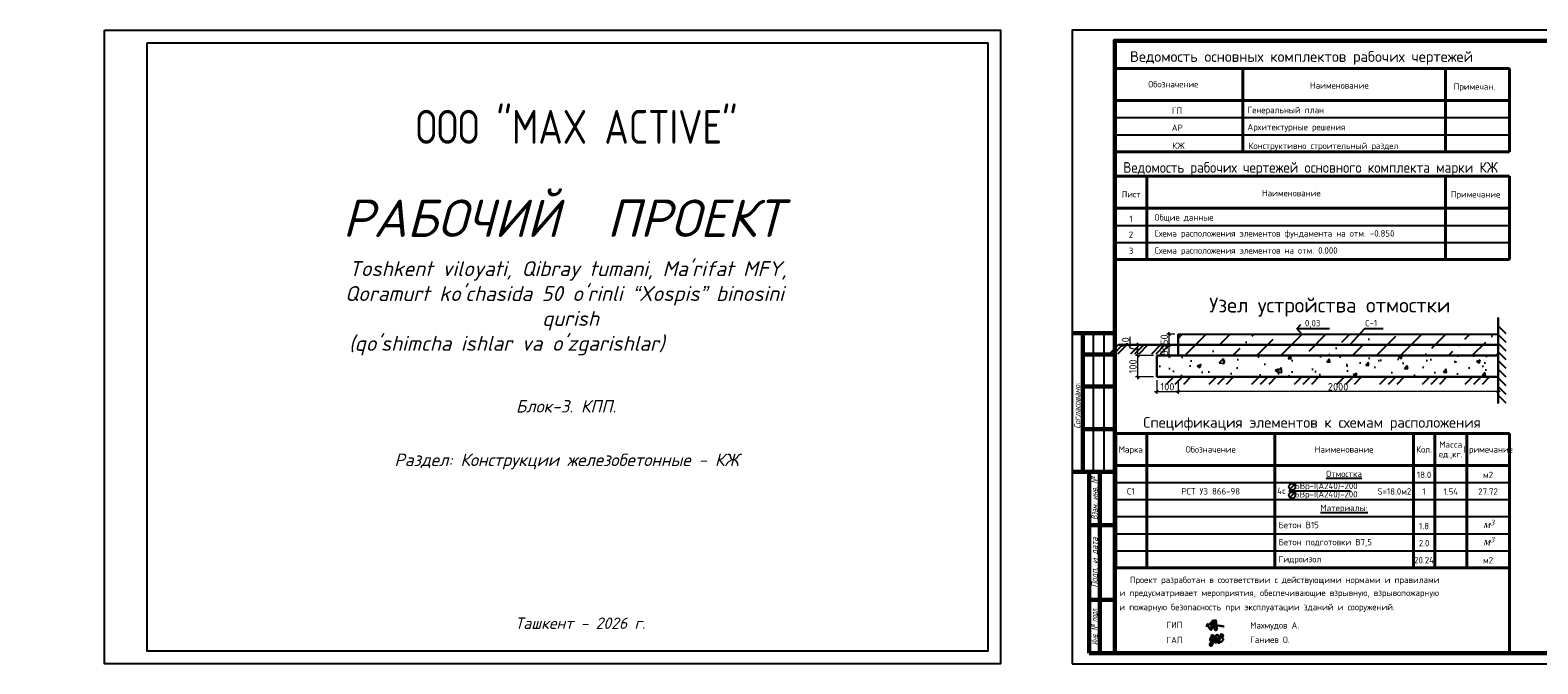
# Model space of a CAD drawing. Header units: millimetres. Extents: x 494616 to 29467618, y -815866 to -785734.
# Tile 1 of 21: x 494616 to 565285, y -815434 to -785734. Entities that reach past the tile are written whole.
import ezdxf
from ezdxf.enums import TextEntityAlignment as Align

# ---------------------------------------------------------------- set-up
doc = ezdxf.new("R2010")
doc.units = ezdxf.units.MM
doc.linetypes.add('CENTER', pattern=[50.8, 31.75, -6.35, 6.35, -6.35])
for name, color, linetype, lineweight in [('HVA. Текст (Text) RU.0', 7, 'Continuous', 13), ('Арматура', 30, 'Continuous', 30), ('размер', 92, 'Continuous', 20), ('Стена', 7, 'Continuous', 30), ('текст', 7, 'Continuous', 25)]:
    doc.layers.add(name, color=color, linetype=linetype, lineweight=lineweight)
doc.styles.add('GOST 2.304', font='CS_Gost2304.shx', dxfattribs={"oblique": 15})
doc.styles.add('GOST_R', font='times.ttf')
doc.styles.add('SPDS1', font='spds.shx', dxfattribs={"width": 0.8})
doc.styles.get("Standard").update_dxf_attribs({"font": 'arial.ttf'})
doc.styles.add('style1', font='isocpeui.ttf', dxfattribs={"height": 80})
doc.styles.add('style4', font='isocpeur.ttf', dxfattribs={"height": 350})
doc.dimstyles.new('1-10', dxfattribs={"dimtxt": 350, "dimasz": 120, "dimexe": 100, "dimexo": 150, "dimgap": 50, "dimtad": 1, "dimdec": 0, "dimlfac": 0.1, "dimtxsty": 'Standard', "dimblk": 'OBLIQUE', "dimcen": 250, "dimdle": 100, "dimclrd": 256, "dimclre": 256, "dimclrt": 256, "dimadec": 0, "dimazin": 0, "dimtfac": 1, "dimtdec": 0, "dimtmove": 1, "dimatfit": 3, "dimldrblk": 'DOTSMALL', "dimfxl": 0, "dimlwd": 5, "dimlwe": 5, "dimarcsym": 0})

# ---------------------------------------------------------------- blocks, each defined once
blk = doc.blocks.new('*U995')
at = {"color": 13, "linetype": 'Continuous', "lineweight": 60}
for p, q in [((-400, 155), (-420, 155)), ((-415, 90), (-415, 155)), ((-415, 145), (-400, 145)), ((-415, 130), (-400, 130)), ((-415, 110), (-400, 110)), ((-420, 90), (-400, 90)), ((-412, 5), (-412, 90)), ((-407, 5), (-407, 90)), ((-412, 65), (-400, 65)), ((-180, 60), (-180, 35)), ((-170, 60), (-170, 5)), ((-160, 60), (-160, 35)), ((-150, 60), (-150, 5)), ((-135, 60), (-135, 5)), ((-125, 5), (-125, 59.99)), ((-125, 50), (-5, 50)), ((-190, 40), (-125, 40)), ((-412, 30), (-400, 30)), ((-190, 35), (-5, 35)), ((-55, 5), (-55, 35)), ((-55, 35), (-55, 5)), ((-55, 30), (-5, 30)), ((-40, 35), (-40, 20)), ((-25, 35), (-25, 20)), ((-125, 20), (-5, 20)), ((-400, 5), (-412, 5))]:
    blk.add_line(p, q, dxfattribs=at)
at = {"color": 0, "linetype": 'Continuous', "lineweight": -2}
for p, q in [((-410, 90), (-410, 155)), ((-405, 90), (-405, 155)), ((-190, 55), (-125, 55)), ((-190, 50), (-125, 50)), ((-190, 45), (-125, 45)), ((-190, 30), (-125, 30)), ((-190, 25), (-125, 25)), ((-190, 20), (-125, 20)), ((-190, 15), (-125, 15)), ((-190, 10), (-125, 10))]:
    blk.add_line(p, q, dxfattribs=at)
blk.add_lwpolyline([(-420, 0), (0, 0), (0, 297), (-420, 297), (-420, 0)], dxfattribs=at)
at = {"color": 13, "linetype": 'Continuous', "lineweight": 60}
blk.add_lwpolyline([(-400, 5), (-5, 5), (-5, 292), (-400, 292), (-400, 5)], dxfattribs=at)
blk.add_lwpolyline([(-5, 5), (-190, 5), (-190, 60), (-5, 60)], close=True, dxfattribs=at)
at = {"color": 0, "linetype": 'Continuous', "lineweight": -2, "style": 'GOST 2.304', "oblique": 15}
blk.add_text('Согласовано:', height=3, rotation=90, dxfattribs=at).set_placement((-416.12, 110.16))
for s, rotation, width, p in [('Взам. инв. №', 90, 0.8, (-409.5, 77.5)), ('Инв. № подл.', 90.7, 0.7, (-409.5, 17.5))]:
    blk.add_text(s, height=3, rotation=rotation, dxfattribs=dict(at, width=width)).set_placement(p, align=Align.MIDDLE_CENTER)
blk.add_text('Подп. и дата', height=3, rotation=90, dxfattribs=at).set_placement((-409.5, 47.5), align=Align.MIDDLE_CENTER)
for s, p in [('Изм.', (-185, 37.5)), ('Лист', (-165, 37.5)), ('Подп.', (-142.5, 37.5)), ('Стадия', (-47.5, 32.5)), ('Лист', (-32.5, 32.5)), ('Листов', (-15, 32.5))]:
    blk.add_text(s, height=2.5, dxfattribs=at).set_placement(p, align=Align.MIDDLE_CENTER)
at = {"color": 0, "linetype": 'Continuous', "lineweight": -2, "style": 'GOST 2.304', "oblique": 15, "width": 0.647487}
blk.add_text('Кол. уч.', height=2.5, dxfattribs=at).set_placement((-179.6, 36.13), (-170.35, 36.13), align=Align.FIT)
at = {"color": 0, "linetype": 'Continuous', "lineweight": -2, "style": 'GOST 2.304', "oblique": 15}
for s, width, p in [('N%%d док.', 0.8, (-155, 37.5)), ('Дата', 0.9, (-130, 37.5))]:
    blk.add_text(s, height=2.5, dxfattribs=dict(at, width=width)).set_placement(p, align=Align.MIDDLE_CENTER)
blk.add_text('Формат', height=2.5, dxfattribs=at).set_placement((-21.19, 1.25), align=Align.RIGHT)
for tag, p in [('ДАТА_С7', (-410.8, 275.6)), ('ДАТА_С8', (-405.8, 275.6)), ('ДАТА_С9', (-400.8, 275.6)), ('ФАМИЛИЯ_С7', (-410.8, 240.6)), ('ФАМИЛИЯ_С8', (-405.8, 240.6)), ('ФАМИЛИЯ_С9', (-400.8, 240.6)), ('ДОЛЖНОСТЬ_С7', (-410.8, 220.6)), ('ДОЛЖНОСТЬ_С8', (-405.8, 220.6)), ('ДОЛЖНОСТЬ_С9', (-400.8, 220.6)), ('ДАТА_С4', (-410.8, 210.6)), ('ДАТА_С5', (-405.8, 210.6)), ('ДАТА_С6', (-400.8, 210.6)), ('ФАМИЛИЯ_С4', (-410.8, 175.6)), ('ФАМИЛИЯ_С5', (-405.8, 175.6)), ('ФАМИЛИЯ_С6', (-400.8, 175.6)), ('ДОЛЖНОСТЬ_С4', (-410.8, 155.6)), ('ДОЛЖНОСТЬ_С5', (-405.8, 155.6)), ('ДОЛЖНОСТЬ_С6', (-400.8, 155.6)), ('ДАТА_С1', (-410.8, 145.6)), ('ДАТА_С2', (-405.8, 145.6)), ('ДАТА_С3', (-400.8, 145.6)), ('ФАМИЛИЯ_С1', (-410.8, 110.6)), ('ФАМИЛИЯ_С2', (-405.8, 110.6)), ('ФАМИЛИЯ_С3', (-400.8, 110.6)), ('ДОЛЖНОСТЬ_С1', (-410.8, 90.6)), ('ДОЛЖНОСТЬ_С2', (-405.8, 90.6)), ('ДОЛЖНОСТЬ_С3', (-400.8, 90.6))]:
    blk.add_attdef(tag, p, '', height=2.5, rotation=90, dxfattribs=at)
for tag, p in [('ИЗМЕНЕНИЕ4', (-185, 55.95)), ('УЧАСТОК4', (-175, 55.95)), ('ЛИСТ4', (-165, 55.95)), ('ДОК4', (-155, 55.95)), ('ИЗМЕНЕНИЕ3', (-185, 50.95)), ('УЧАСТОК3', (-175, 50.95)), ('ЛИСТ3', (-165, 50.95)), ('ДОК3', (-155, 50.95)), ('ИЗМЕНЕНИЕ2', (-185, 45.95)), ('ИЗМЕНЕНИЕ1', (-185, 40.95)), ('УЧАСТОК2', (-175, 45.95)), ('УЧАСТОК1', (-175, 40.95)), ('ЛИСТ2', (-165, 45.95)), ('ЛИСТ1', (-165, 40.95)), ('ДОК2', (-155, 45.95)), ('ДОК1', (-155, 40.95)), ('НАИМЕНОВАНИЕ1', (-66.57, 45.54)), ('НАИМЕНОВАНИЕ2', (-66.57, 41.18)), ('НАИМЕНОВАНИЕ3', (-66.57, 36.94)), ('СООРУЖЕНИЕ1', (-89.86, 30.35)), ('СООРУЖЕНИЕ2', (-89.86, 25.99)), ('СООРУЖЕНИЕ3', (-89.86, 21.75)), ('НАИМЕНОВАНИЕ_ЛИСТА1', (-90.36, 15.32)), ('НАИМЕНОВАНИЕ_ЛИСТА2', (-90.36, 10.97)), ('НАИМЕНОВАНИЕ_ЛИСТА3', (-90.36, 6.72))]:
    blk.add_attdef(tag, text='', height=2.5, dxfattribs=at).set_placement(p, align=Align.CENTER)
at = {"color": 0, "linetype": 'Continuous', "lineweight": -2, "style": 'GOST 2.304', "oblique": 15, "flags": 8}
for tag, p in [('ДАТА10', (-130.07, 55.83)), ('ДАТА9', (-130.07, 50.83)), ('ДАТА8', (-130.07, 45.83)), ('ДАТА7', (-130.07, 40.83)), ('ДАТА6', (-130.07, 30.83)), ('ДАТА5', (-130.07, 25.83)), ('ДАТА4', (-130.07, 20.83)), ('ДАТА3', (-130.07, 15.83)), ('ДАТА2', (-130.07, 10.83)), ('ДАТА1', (-130.07, 5.83))]:
    blk.add_attdef(tag, text='', height=2.5, dxfattribs=at).set_placement(p, align=Align.CENTER)
at = {"color": 0, "linetype": 'Continuous', "lineweight": -2, "style": 'GOST 2.304', "oblique": 15}
blk.add_attdef('!ШИФР', text='', height=5, dxfattribs=at).set_placement((-60.29, 52.75), align=Align.RIGHT)
for tag, p, height in [('!РАЗДЕЛ', (-60.07, 52.75), 5), ('ДОЛЖНОСТЬ6', (-188.95, 30.95), 2.5), ('ДОЛЖНОСТЬ5', (-188.95, 25.95), 2.5), ('ФАМИЛИЯ6', (-168.95, 30.95), 2.5), ('ФАМИЛИЯ5', (-168.95, 25.95), 2.5), ('ДОЛЖНОСТЬ4', (-188.95, 20.95), 2.5), ('ФАМИЛИЯ4', (-168.95, 20.95), 2.5), ('ДОЛЖНОСТЬ3', (-188.95, 15.95), 2.5), ('ФАМИЛИЯ3', (-168.95, 15.95), 2.5), ('ДОЛЖНОСТЬ2', (-188.95, 10.95), 2.5), ('ДОЛЖНОСТЬ1', (-188.95, 5.95), 2.5), ('ФАМИЛИЯ2', (-168.95, 10.95), 2.5), ('ФАМИЛИЯ1', (-168.95, 5.95), 2.5)]:
    blk.add_attdef(tag, p, '', height=height, dxfattribs=at)
for tag, p in [('!СТАДИЯ', (-47.46, 25)), ('!НОМЕР', (-32.5, 25)), ('КОЛИЧЕСТВО_ЛИСТОВ', (-15, 25)), ('КОЛИЧЕСТВО_ЛИСТОВ', (-19.29, 13.01))]:
    blk.add_attdef(tag, text='', height=2.5, dxfattribs=at).set_placement(p, align=Align.MIDDLE_CENTER)
at = {"color": 0, "linetype": 'Continuous', "lineweight": -2, "style": 'GOST 2.304', "oblique": 15, "flags": 8}
blk.add_attdef('!ФОРМАТ', (-19.5, 1.25), '', height=2.5, dxfattribs=at)
blk = doc.blocks.new('*U858')
at = {"color": 0, "lineweight": -2}
for p, q in [((0, -406), (354, -759)), ((0, -812), (354, -1165)), ((0, -1217), (354, -1571)), ((0, -1623), (354, -1977)), ((0, -2029), (354, -2382)), ((0, -2435), (354, -2788)), ((0, -2840), (354, -3194)), ((0, -3246), (354, -3600)), ((0, -3652), (354, -4005))]:
    blk.add_line(p, q, dxfattribs=at)
blk = doc.blocks.new('A$C42D14D62')
at = {"color": 0, "style": 'GOST_R', "oblique": 15}
for s, height, p in [('м', 350, (0, 3)), ('3', 250, (331, 142))]:
    blk.add_text(s, height=height, dxfattribs=at).set_placement(p)
blk = doc.blocks.new('_Oblique')
at = {"color": 0, "linetype": 'ByBlock', "lineweight": -2}
blk.add_line((-0.5, -0.5), (0.5, 0.5), dxfattribs=at)
blk = doc.blocks.new('*D990')
at = {"layer": 'Defpoints', "color": 0, "lineweight": 20, "ltscale": 10, "transparency": 16777216}
for p in [(546532, -800990), (547423, -800990), (547423, -801990)]:
    blk.add_point(p, dxfattribs=at)
at = {"layer": 'размер', "lineweight": 5, "ltscale": 10, "transparency": 16777216}
for p, q in [((547273, -800990), (546432, -800990)), ((546532, -802090), (546532, -800890)), ((547273, -801990), (546432, -801990))]:
    blk.add_line(p, q, dxfattribs=at)
at = {"layer": 'размер', "lineweight": 5, "ltscale": 10, "transparency": 16777216, "xscale": 120, "yscale": 120, "zscale": 120}
for p, rotation in [((546532, -800990), 90), ((546532, -801990), 270)]:
    blk.add_blockref('_Oblique', p, dxfattribs=dict(at, rotation=rotation))
at = {"layer": 'размер', "ltscale": 10, "transparency": 16777216, "insert": (546307, -801490), "char_height": 350, "attachment_point": 5, "rotation": 90, "style": 'style4'}
blk.add_mtext('100', dxfattribs=at)
blk = doc.blocks.new('_DotSmall')
at = {"color": 0, "linetype": 'ByBlock', "const_width": 0.5}
blk.add_lwpolyline([(-0.0625, 0, 1), (0.0625, 0, 1)], format="xyb", close=True, dxfattribs=at)
blk = doc.blocks.new('*D991')
at = {"layer": 'Defpoints', "color": 0, "lineweight": 20, "ltscale": 10, "transparency": 16777216}
for p in [(546532, -800490), (549177, -800490), (547423, -800990)]:
    blk.add_point(p, dxfattribs=at)
at = {"layer": 'размер', "lineweight": 5, "ltscale": 10, "transparency": 16777216}
for p, q in [((546182, -800635), (546182, -800115)), ((546532, -800740), (546182, -800635)), ((549027, -800490), (546432, -800490)), ((546532, -801090), (546532, -800390)), ((547273, -800990), (546432, -800990))]:
    blk.add_line(p, q, dxfattribs=at)
at = {"layer": 'размер', "lineweight": 5, "ltscale": 10, "transparency": 16777216, "xscale": 120, "yscale": 120, "zscale": 120}
for p, rotation in [((546532, -800490), 90), ((546532, -800990), 270)]:
    blk.add_blockref('_Oblique', p, dxfattribs=dict(at, rotation=rotation))
at = {"layer": 'размер', "ltscale": 10, "transparency": 16777216, "insert": (545957, -800375), "char_height": 350, "attachment_point": 5, "rotation": 90, "style": 'style4'}
blk.add_mtext('50', dxfattribs=at)
blk = doc.blocks.new('*D992')
at = {"layer": 'Defpoints', "color": 0, "lineweight": 20, "ltscale": 10, "transparency": 16777216}
for p in [(548001, -800490), (548423, -800490), (548423, -800990)]:
    blk.add_point(p, dxfattribs=at)
at = {"layer": 'размер', "lineweight": 5, "ltscale": 10, "transparency": 16777216}
for p, q in [((548273, -800490), (547901, -800490)), ((548001, -801090), (548001, -800390)), ((548273, -800990), (547901, -800990))]:
    blk.add_line(p, q, dxfattribs=at)
at = {"layer": 'размер', "lineweight": 5, "ltscale": 10, "transparency": 16777216, "xscale": 120, "yscale": 120, "zscale": 120}
for p, rotation in [((548001, -800490), 90), ((548001, -800990), 270)]:
    blk.add_blockref('_Oblique', p, dxfattribs=dict(at, rotation=rotation))
at = {"layer": 'размер', "ltscale": 10, "transparency": 16777216, "insert": (547776, -800740), "char_height": 350, "attachment_point": 5, "rotation": 90, "style": 'style4'}
blk.add_mtext('50', dxfattribs=at)
blk = doc.blocks.new('*D993')
at = {"layer": 'Defpoints', "color": 0, "lineweight": 20, "ltscale": 10, "transparency": 16777216}
for p in [(548001, -799990), (548423, -799990), (548423, -800490)]:
    blk.add_point(p, dxfattribs=at)
at = {"layer": 'размер', "lineweight": 5, "ltscale": 10, "transparency": 16777216}
for p, q in [((548001, -800590), (548001, -799890)), ((548273, -799990), (547901, -799990)), ((548273, -800490), (547901, -800490))]:
    blk.add_line(p, q, dxfattribs=at)
at = {"layer": 'размер', "lineweight": 5, "ltscale": 10, "transparency": 16777216, "xscale": 120, "yscale": 120, "zscale": 120}
for p, rotation in [((548001, -799990), 90), ((548001, -800490), 270)]:
    blk.add_blockref('_Oblique', p, dxfattribs=dict(at, rotation=rotation))
at = {"layer": 'размер', "ltscale": 10, "transparency": 16777216, "insert": (547776, -800240), "char_height": 350, "attachment_point": 5, "rotation": 90, "style": 'style4'}
blk.add_mtext('50', dxfattribs=at)
blk = doc.blocks.new('*D994')
at = {"layer": 'Defpoints', "color": 0, "lineweight": 20, "ltscale": 10, "transparency": 16777216}
for p in [(548423, -801990), (563423, -801990), (548423, -802674)]:
    blk.add_point(p, dxfattribs=at)
at = {"layer": 'размер', "lineweight": 5, "ltscale": 10, "transparency": 16777216}
for p, q in [((563523, -802674), (548323, -802674)), ((548423, -802140), (548423, -802774)), ((563423, -802140), (563423, -802774))]:
    blk.add_line(p, q, dxfattribs=at)
at = {"layer": 'размер', "lineweight": 5, "ltscale": 10, "transparency": 16777216, "xscale": 120, "yscale": 120, "zscale": 120, "rotation": 180}
blk.add_blockref('_Oblique', (548423, -802674), dxfattribs=at)
at = {"layer": 'размер', "lineweight": 5, "ltscale": 10, "transparency": 16777216, "xscale": 120, "yscale": 120, "zscale": 120}
blk.add_blockref('_Oblique', (563423, -802674), dxfattribs=at)
at = {"layer": 'размер', "ltscale": 10, "transparency": 16777216, "insert": (555923, -802449), "char_height": 350, "attachment_point": 5, "style": 'style4'}
blk.add_mtext('2000', dxfattribs=at)
blk = doc.blocks.new('*D989')
at = {"layer": 'Defpoints', "color": 0, "lineweight": 20, "ltscale": 10, "transparency": 16777216}
for p in [(547423, -801990), (548423, -801990), (548423, -802674)]:
    blk.add_point(p, dxfattribs=at)
at = {"layer": 'размер', "lineweight": 5, "ltscale": 10, "transparency": 16777216}
for p, q in [((547323, -802674), (548523, -802674)), ((547423, -802140), (547423, -802774)), ((548423, -802140), (548423, -802774))]:
    blk.add_line(p, q, dxfattribs=at)
at = {"layer": 'размер', "lineweight": 5, "ltscale": 10, "transparency": 16777216, "xscale": 120, "yscale": 120, "zscale": 120, "rotation": 180}
blk.add_blockref('_Oblique', (547423, -802674), dxfattribs=at)
at = {"layer": 'размер', "lineweight": 5, "ltscale": 10, "transparency": 16777216, "xscale": 120, "yscale": 120, "zscale": 120}
blk.add_blockref('_Oblique', (548423, -802674), dxfattribs=at)
at = {"layer": 'размер', "ltscale": 10, "transparency": 16777216, "insert": (547923, -802449), "char_height": 350, "attachment_point": 5, "style": 'style4'}
blk.add_mtext('100', dxfattribs=at)
blk = doc.blocks.new('*U859')
at = {"color": 0, "lineweight": -2}
for p, q in [((-15200, 0), (-15554, -354)), ((-14800, 0), (-15154, -354)), ((-14400, 0), (-14754, -354)), ((-13200, 0), (-13554, -354)), ((-12800, 0), (-13154, -354)), ((-12400, 0), (-12754, -354)), ((-11200, 0), (-11554, -354)), ((-10800, 0), (-11154, -354)), ((-10400, 0), (-10754, -354)), ((-9200, 0), (-9554, -354)), ((-8800, 0), (-9154, -354)), ((-8400, 0), (-8754, -354)), ((-7200, 0), (-7554, -354)), ((-6800, 0), (-7154, -354)), ((-6400, 0), (-6754, -354)), ((-5200, 0), (-5554, -354)), ((-4800, 0), (-5154, -354)), ((-4400, 0), (-4754, -354)), ((-3200, 0), (-3554, -354)), ((-2800, 0), (-3154, -354)), ((-2400, 0), (-2754, -354)), ((-1200, 0), (-1554, -354)), ((-800, 0), (-1154, -354)), ((-400, 0), (-754, -354))]:
    blk.add_line(p, q, dxfattribs=at)
blk = doc.blocks.new('*U860')
at = {"color": 0, "lineweight": -2}
for p, q in [((-2385, 0), (-2810, -424)), ((-2186, 0), (-2611, -424)), ((-1988, 0), (-2412, -424)), ((-1391, 0), (-1816, -424)), ((-1193, 0), (-1617, -424)), ((-994, 0), (-1418, -424)), ((-398, 0), (-822, -424)), ((-199, 0), (-623, -424)), ((0, 0), (-424, -424))]:
    blk.add_line(p, q, dxfattribs=at)
blk = doc.blocks.new('A$C4c4061ee')
at = {"color": 184, "lineweight": 30}
blk.add_spline([(-39.7, -7.1), (-36.8, 4), (-34, 7.9), (-31.2, -0.1), (-24.1, -16.2), (-16.7, -23.5), (-13.9, -23.5), (-12.5, -17.9), (-12.5, 12.7), (-8.3, 24.8), (-4.4, 27), (-3.4, 21.4), (-5.7, 12.9), (-4.4, 8), (-4.4, -10), (-2, -12.6), (3.3, -10), (9.6, 6.1), (12.6, 19.5), (7.6, 28.9), (4.7, 26.6), (2.4, 16.6), (1.1, -1.2), (2.9, -14.2), (6.8, -24.8), (10.9, -24.8), (15, -21.3), (16.5, -17.2), (16.5, -9.9), (12, 2), (5.9, 7.4), (-2.7, 10.3), (-10, 12.1), (-17, 12.1), (-21.5, 11.2), (-22.5, 7.7), (-20, 5.4), (-14, 3.7), (-0.7, 1.8), (11, 0.5), (22.2, -1.2), (37.6, -2.6), (43.5, -3.6), (49.3, -4.5), (54.9, -6.4)], degree=3, dxfattribs=at)
blk = doc.blocks.new('Odil Ganiyev')
at = {"color": 184, "lineweight": 30}
for points, knots in [([(278093, -189111), (278063, -189124), (277979, -189180), (277976, -189469), (278121, -189357), (278159, -189260), (278167, -189222)], [0, 0, 0, 0, 84.01965, 319.3343, 434.006974, 519.963926, 519.963926, 519.963926, 519.963926]), ([(278167, -189222), (278181, -189151), (278171, -189084), (278111, -189103), (278093, -189111)], [526.826092, 526.826092, 526.826092, 526.826092, 665.559085, 706.396126, 706.396126, 706.396126, 706.396126]), ([(278396, -189316), (278466, -189243), (278495, -189145), (278487, -189009), (278378, -188944), (278332, -188998), (278319, -189020), (278305, -189050), (278280, -189134), (278300, -189288), (278388, -189386)], [0, 0, 0, 0, 210.331661, 341.544209, 437.993539, 521.209993, 521.209993, 521.209993, 602.643394, 823.015149, 823.015149, 823.015149, 823.015149]), ([(278617, -189118), (278680, -189058), (278780, -189127), (278817, -189262), (278675, -189400), (278595, -189412), (278531, -189410)], [498.211239, 498.211239, 498.211239, 498.211239, 560.962433, 628.560844, 789.184895, 992.203079, 992.203079, 992.203079, 992.203079]), ([(278604, -188939), (278630, -188908), (278658, -188890), (278746, -188897), (278776, -188980), (278743, -189054), (278691, -189101), (278617, -189118)], [0, 0, 0, 0, 59.301687, 137.83445, 232.671471, 306.955654, 371.443461, 371.443461, 371.443461, 371.443461])]:
    blk.add_open_spline(points, degree=3, knots=knots, dxfattribs=at)
for points in [[(278174, -189155), (278173, -189633), (278135, -189699), (278036, -189702), (278008, -189605), (278074, -189469), (278128, -189405), (278218, -189288)], [(278009, -189095), (278081, -189029), (278139, -189055), (278204, -188993)], [(278213, -189509), (278316, -189388), (278340, -189483), (278421, -189425), (278521, -189382)], [(278218, -189288), (278220, -189298), (278251, -189229), (278258, -189294), (278315, -189206), (278295, -189231), (278320, -189288), (278380, -189198), (278355, -189239), (278384, -189286), (278449, -189192), (278428, -189223), (278438, -189281), (278515, -189197), (278494, -189208), (278505, -189282), (278604, -188932), (278563, -189514)]]:
    blk.add_spline(points, degree=3, dxfattribs=at)

msp = doc.modelspace()

# ---------------------------------------------------------------- hatches: boundary and pattern name
at = {"ltscale": 10}
h = msp.add_hatch(dxfattribs=at)
h.set_pattern_fill('ANSI36', color=0, scale=250)
h.set_pattern_definition([(45, (-449123.9, 1359950.4), (420.9495, 1543.48152), [1984.375, -396.875, 0, -396.875])])
h.paths.add_polyline_path([(563422.693, -800989.796), (563422.693, -799989.796), (548422.693, -799989.796), (548422.693, -800989.796)])
h = msp.add_hatch(dxfattribs=at)
h.set_pattern_fill('AR-CONC', color=0, scale=10)
h.set_pattern_definition([(50, (-449124, 1359950.4), (1821.8467, -159.3909), [190.5, -2095.5]), (355, (-449124, 1359950.4), (-352.4342, 1910.5685), [152.4, -1676.4058]), (100.451445, (-448972.1, 1359937), (1469.4125, 1751.1775), [161.9001, -1780.9024]), (46.1842, (-449124, 1360458.4), (2710.7904, -420.4233), [285.75, -3143.25]), (96.63556, (-448898, 1360423.3), (2374.0413, 2474.2612), [242.8502, -2671.356]), (351.18415, (-449124, 1360458.4), (2374.0413, 2474.2612), [228.5997, -2514.5973]), (21, (-448870, 1360331.4), (1516.1439, -1022.652), [190.5, -2095.5]), (326, (-448870, 1360331.4), (618.0203, 1841.8797), [152.4, -1676.4]), (71.451445, (-448743.6, 1360246.1), (2134.1642, 819.2277), [161.9001, -1780.8994]), (37.5, (-449123.94, 1359950.37), (30.88603, 845.55039), [0, -1656.08, 0, -1701.8, 0, -1682.75]), (7.5, (-449123.9, 1359950.4), (668.19663, 1001.80575), [0, -970.28, 0, -1617.98, 0, -641.35]), (327.5, (-449690.36, 1359950.4), (1355.90595, -57.28744), [0, -635, 0, -1981.2, 0, -2628.9]), (317.5, (-449944.4, 1359950.4), (1481.2918, 254.2649), [0, -825.5, 0, -1315.72, 0, -1866.9])])
h.paths.add_polyline_path([(563422.693, -801989.796), (563422.693, -800989.796), (547422.693, -800989.796), (547422.693, -801989.796)])

# ---------------------------------------------------------------- linework, layer by layer
at = {"color": 0, "ltscale": 100}
for p, q in [((553986.651, -799731.98), (554182.319, -799536.312)), ((555516.208, -799731.98), (553986.651, -799731.98)), ((553986.651, -799731.98), (554182.319, -799927.648))]:
    msp.add_line(p, q, dxfattribs=at)
msp.add_lwpolyline([(498100.009, -785734.205), (540104.295, -785734.205), (540104.295, -815434.205), (498100.009, -815434.205), (498100.009, -785734.205)])
msp.add_lwpolyline([(500100.009, -786334.205), (539500.009, -786334.205), (539500.009, -814834.205), (500100.009, -814834.205)], close=True)
at = {"layer": 'Арматура', "color": 0, "ltscale": 10}
msp.add_line((548422.693, -800489.796), (563422.693, -800489.796), dxfattribs=at)
at = {"layer": 'Стена', "color": 0, "lineweight": 30, "ltscale": 10}
for p, q in [((563422.693, -803239.952), (563422.693, -799193.781)), ((563422.693, -800489.796), (545616.174, -800489.796)), ((548422.693, -799989.796), (548422.693, -800989.796)), ((563422.693, -800005.324), (548422.693, -799989.796)), ((563422.693, -800989.796), (547422.693, -800989.796)), ((547422.693, -800989.796), (547422.693, -801989.796)), ((563422.693, -801989.796), (547422.693, -801989.796))]:
    msp.add_line(p, q, dxfattribs=at)
at = {"layer": 'текст', "color": 0, "linetype": 'Continuous', "lineweight": 40}
for p, q in [((545451.375, -787535.226), (563951.375, -787535.226)), ((551451.375, -787535.226), (551451.375, -791435.226)), ((560951.375, -787535.226), (560951.375, -791435.226)), ((563951.375, -787535.226), (563951.375, -791435.226)), ((545451.375, -789035.226), (563951.375, -789035.226)), ((545451.375, -791435.226), (563951.375, -791435.226)), ((545451.375, -792582.552), (563951.375, -792582.552)), ((546951.375, -792582.552), (546951.375, -796482.552)), ((560951.375, -792582.552), (560951.375, -796482.552)), ((563951.375, -792582.552), (563951.375, -796482.552)), ((545451.375, -794082.552), (563951.375, -794082.552)), ((545451.375, -796482.552), (563951.375, -796482.552)), ((563951.375, -810934.206), (545451.375, -810934.206)), ((563951.375, -810934.206), (563951.375, -814934.206))]:
    msp.add_line(p, q, dxfattribs=at)
at = {"layer": 'текст', "color": 0}
for p, q in [((545451.375, -789835.226), (563951.375, -789835.226)), ((545451.375, -790635.226), (563951.375, -790635.226)), ((545451.375, -794882.552), (563951.375, -794882.552)), ((545451.375, -795682.552), (563951.375, -795682.552)), ((545451.375, -806934.206), (563951.375, -806934.206)), ((553905.45, -806995.468), (553622.464, -807278.454)), ((545451.375, -807734.206), (563951.375, -807734.206)), ((553616.803, -807331.152), (556503.971, -807331.152)), ((553905.45, -807389.814), (553622.464, -807672.8)), ((545451.375, -808534.206), (563951.375, -808534.206)), ((545451.375, -809334.206), (563951.375, -809334.206)), ((545451.375, -810134.206), (563951.375, -810134.206))]:
    msp.add_line(p, q, dxfattribs=at)
at = {"layer": 'текст', "color": 0, "lineweight": 40}
for p, q in [((545451.375, -804634.206), (563951.375, -804634.206)), ((545500.965, -804634.206), (545500.965, -810934.206)), ((546951.375, -804634.206), (546951.375, -810934.206)), ((552951.375, -804634.206), (552951.375, -810934.206)), ((559451.375, -804634.206), (559451.375, -810934.206)), ((560451.375, -804634.206), (560451.375, -810934.206)), ((561951.375, -804634.206), (561951.375, -810934.206)), ((563951.375, -804634.206), (563951.375, -810934.206)), ((545451.375, -806134.206), (563951.375, -806134.206)), ((545451.375, -810934.206), (563951.375, -810934.206))]:
    msp.add_line(p, q, dxfattribs=at)
at = {"layer": 'текст', "color": 0, "ltscale": 500}
msp.add_lwpolyline([(558026.706, -799726.606), (557160.47, -799726.606), (556475.299, -800489.796)], dxfattribs=at)
at = {"layer": 'текст', "color": 0}
for centre in [(553763.957, -807136.961), (553763.957, -807531.307)]:
    msp.add_circle(centre, 150.101, dxfattribs=at)

# ---------------------------------------------------------------- block references
ref = msp.add_blockref('*U995', (585451.375, -815434.206), dxfattribs=dict(xscale=100, yscale=100, zscale=100))
ref.add_attrib('!ФОРМАТ', 'A3', (583501.375, -815309.206), dxfattribs={"color": 0, "linetype": 'Continuous', "lineweight": -2, "height": 250, "style": 'GOST 2.304', "oblique": 15})
at = {"color": 0}
for name, p in [('*U858', (563422.693, -799193.781)), ('*U860', (548001.446, -800489.796)), ('*U859', (563422.693, -801989.796))]:
    msp.add_blockref(name, p, dxfattribs=at)
at = {"xscale": 8.662286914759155, "yscale": 8.662286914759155, "zscale": 8.662286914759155}
msp.add_blockref('A$C4c4061ee', (550102.659, -813633.84), dxfattribs=at)
at = {"xscale": 0.7425847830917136, "yscale": 0.7425847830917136, "zscale": 0.7425847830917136, "rotation": 351.5695638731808}
msp.add_blockref('Odil Ganiyev', (366336.664, -644958.704), dxfattribs=at)
at = {"layer": 'текст', "color": 0}
for p in [(562717.274, -809077.34), (562717.274, -809877.34)]:
    msp.add_blockref('A$C42D14D62', p, dxfattribs=at)

# ---------------------------------------------------------------- texts
at = {"style": 'style1'}
for s, height, p in [('РАБОЧИЙ  ПРОЕКТ', 1750.10749, (509257.472, -795424.495)), ('Раздел: Конструкции железобетонные - КЖ', 583.36916, (511692.377, -806165.231)), ('Ташкент - 2026 г.', 534.75507, (517348.229, -813796.721))]:
    msp.add_text(s, height=height, dxfattribs=at).set_placement(p)
at = {"color": 1, "lineweight": 50, "insert": (505861.516, -802562.637), "char_height": 2.5, "attachment_point": 1}
msp.add_mtext_dynamic_manual_height_columns('{\\fCalibri|b0|i0|c204|p34;\\H0.91667x;\\C256;"Строительство «Хосписа» на 50 коек  на 50 коек и вспомогательных зданий  \\Pпо ул. Корамурт, на территории махалли "Маърифат" \\H2.22003x; \\H0.45044x;\\Pв Кибрайском районе Ташкентской области".\\H1.82783x; }', width=20583.58254, gutter_width=12.5, heights=[0], dxfattribs=at)
at = {"insert": (519731.909, -803363.906), "char_height": 583.36916, "width": 7000, "attachment_point": 5, "style": 'style1'}
msp.add_mtext('Блок-3. КПП.', dxfattribs=at)
at = {"layer": 'HVA. Текст (Text) RU.0', "color": 7, "linetype": 'CENTER', "attachment_point": 4, "style": 'SPDS1'}
for s, insert, char_height, width in [('\\pi18268.08077;{\\fISOCPEUR|b0|i0|c204|p34;ООО "MAX ACTIVE" }', (494420.888, -790268.257), 1585.74441, 51251.86964), ("\\pi959.55897;{\\fISOCPEUR|b0|i1|c204|p34;\\W1;\\C256;Toshkent viloyati, Qibray tumani, Ma'rifat MFY, \\P\\pi775.54382;Qoramurt ko'chasida 50 o'rinli “Xospis” binosini \\P\\pi10012.09685;qurish \\P\\pi3772.81655;(qo'shimcha ishlar va o'zgarishlar)} ", (508598.823, -798768.686), 700, 22624.26946)]:
    msp.add_mtext(s, dxfattribs=dict(at, insert=insert, char_height=char_height, width=width))
at = {"layer": 'текст', "color": 0, "style": 'style4'}
for s, height, p in [('Ведомость основных комплектов рабочих чертежей', 500, (546167.095, -787221.33)), ('Обозначение', 300, (547024.728, -788419.722)), ('Наименование', 300, (554602.777, -788475.003)), ('Примечан.', 300, (561341.716, -788530.284)), ('ГП', 300, (548127.36, -789660.989)), ('Генеральный план', 300, (551673.105, -789626.688)), ('АР', 300, (548127.36, -790460.989)), ('Архитектурные решения', 300, (551673.105, -790426.688)), ('КЖ', 300, (548153.61, -791302.666)), ('Конструктивно строительный раздел', 300, (551726.186, -791304.226)), ('Лист', 300, (545766.375, -793575.132)), ('Наименование', 300, (552352.777, -793522.329)), ('Примечание', 300, (561202.352, -793577.61)), ('1', 300, (546141.375, -794730.465)), ('Общие данные', 300, (547320.262, -794660.597)), ('2', 300, (546111.375, -795470.475)), ('Схема расположения элементов фундамента на отм. -0.850', 300, (547320.262, -795410.597)), ('3', 300, (546111.375, -796229.812)), ('Схема расположения элементов на отм. 0.000', 300, (547320.262, -796210.597)), ('5Вр-I(А240)-200', 300, (553907.207, -807246.557)), ('4c', 300, (553063.838, -807477.98)), ('5Вр-I(А240)-200', 300, (553903.736, -807636.246)), ('Бетон В15', 300, (553132.844, -809077.98)), ('Бетон подготовки В7,5', 300, (553132.844, -809877.98)), ('Гидроизол', 300, (553132.844, -810677.98)), ('и предусматривает мероприятия, обеспечивающие взрывную, взрывопожарную', 300, (545678.892, -812256.792)), ('Проект разработан в соответствии с действующими нормами и правилами', 300, (546160.351, -811647.962)), ('и пожарную безопасность при эксплуатации зданий и сооружений.', 300, (545669.064, -812922.941)), ('ГИП', 300, (547871.104, -813761.528)), ('Махмудов А.', 300, (551798.769, -813780.254)), ('ГАП', 300, (547871.104, -814469.143)), ('Ганиев О.', 300, (551798.769, -814454.235))]:
    msp.add_text(s, height=height, dxfattribs=at).set_placement(p)
at = {"layer": 'текст', "color": 0, "style": 'style4', "width": 0.9}
msp.add_text('Ведомость рабочих чертежей основного комплекта марки КЖ', height=500, dxfattribs=at).set_placement((545851.871, -792418.987))
at = {"layer": 'текст', "color": 0, "style": 'style4'}
msp.add_text('Узел устройства отмостки', height=700, dxfattribs=at).set_placement((555530.67, -798711.041), align=Align.MIDDLE)
at = {"layer": 'текст', "color": 0, "ltscale": 400, "style": 'style4'}
for s, p in [('0,03', (554368.879, -799615.413)), ('С-1', (557194.8, -799615.413))]:
    msp.add_text(s, height=300, rotation=0.0000013, dxfattribs=at).set_placement(p)
at = {"layer": 'текст', "color": 0, "style": 'style4'}
for s, height, p in [('Спецификация элементов к схемам расположения', 500, (554701.375, -804368.014)), ('%%UОтмостка', 300, (556201.375, -806677.98)), ('18.0', 300, (559951.375, -806726.353)), ('м2', 300, (562951.375, -806729.78)), ('С1', 300, (546203.635, -807498.336)), ('РСТ УЗ 866-98', 300, (549951.375, -807498.336)), ('1', 300, (559951.375, -807506.691)), ('1.54', 300, (561201.375, -807510.118)), ('27.72', 300, (562951.375, -807510.118)), ('%%UМатериалы:', 300, (556201.375, -808277.98)), ('1.8', 300, (559951.375, -809126.353)), ('2.0', 300, (559951.375, -809926.353)), ('20.24', 300, (559951.375, -810726.353)), ('м2', 300, (562951.375, -810729.78))]:
    msp.add_text(s, height=height, dxfattribs=at).set_placement(p, align=Align.CENTER)
for s, p in [('Марка', (546201.375, -805384.206)), ('Обозначение', (549951.375, -805384.206)), ('Наименование', (556201.375, -805384.206)), ('Кол.', (559951.375, -805384.206)), ('ед.,кг.', (561201.375, -805609.206)), ('Macca', (561201.375, -805159.206)), ('Примечание', (562951.375, -805384.206))]:
    msp.add_text(s, height=300, dxfattribs=at).set_placement(p, align=Align.MIDDLE_CENTER)
msp.add_text('S=18.0м2', height=300, dxfattribs=at).set_placement((559351.375, -807502.515), align=Align.RIGHT)

# ---------------------------------------------------------------- dimensions: what is measured, and where the dimension line sits
at = {"layer": 'размер', "color": 0, "ltscale": 10}
for base, p1, p2, picture, middle in [((548001.446, -799989.796), (548422.693, -800489.796), (548422.693, -799989.796), '*D993', (548001.446, -800239.796)), ((548001.446, -800489.796), (548422.693, -800989.796), (548422.693, -800489.796), '*D992', (548001.446, -800739.796))]:
    dim = msp.add_linear_dim(base=base, p1=p1, p2=p2, angle=90, dimstyle='1-10', override={"dimscale": 1, "dimtxt": 300, "dimtxsty": 'style4'}, dxfattribs=at)
    dim.commit()
    dim.dimension.update_dxf_attribs({"geometry": picture, "text_midpoint": middle, "dimtype": 160})
for base, p1, p2, picture, middle in [((546531.688, -800489.796), (547422.693, -800989.796), (549177.477, -800489.796), '*D991', (545956.688, -800584.796)), ((546531.688, -800989.796), (547422.693, -801989.796), (547422.693, -800989.796), '*D990', (546306.688, -801489.796))]:
    dim = msp.add_linear_dim(base=base, p1=p1, p2=p2, angle=90, dimstyle='1-10', override={"dimscale": 1, "dimtxt": 300, "dimtxsty": 'style4'}, dxfattribs=at)
    dim.commit()
    dim.dimension.update_dxf_attribs({"geometry": picture, "text_midpoint": middle})
dim = msp.add_linear_dim(base=(548422.693, -802674.43), p1=(547422.693, -801989.796), p2=(548422.693, -801989.796), dimstyle='1-10', override={"dimscale": 1, "dimtxt": 300, "dimtxsty": 'style4'}, dxfattribs=at)
dim.commit()
dim.dimension.update_dxf_attribs({"geometry": '*D989', "text_midpoint": (547922.693, -802449.43)})
dim = msp.add_linear_dim(base=(548422.693, -802674.43), p1=(563422.693, -801989.796), p2=(548422.693, -801989.796), text='2000', dimstyle='1-10', override={"dimscale": 1, "dimtxt": 300, "dimtxsty": 'style4'}, dxfattribs=at)
dim.commit()
dim.dimension.update_dxf_attribs({"geometry": '*D994', "text_midpoint": (555922.693, -802449.43)})

doc.saveas('drawing.dxf')
